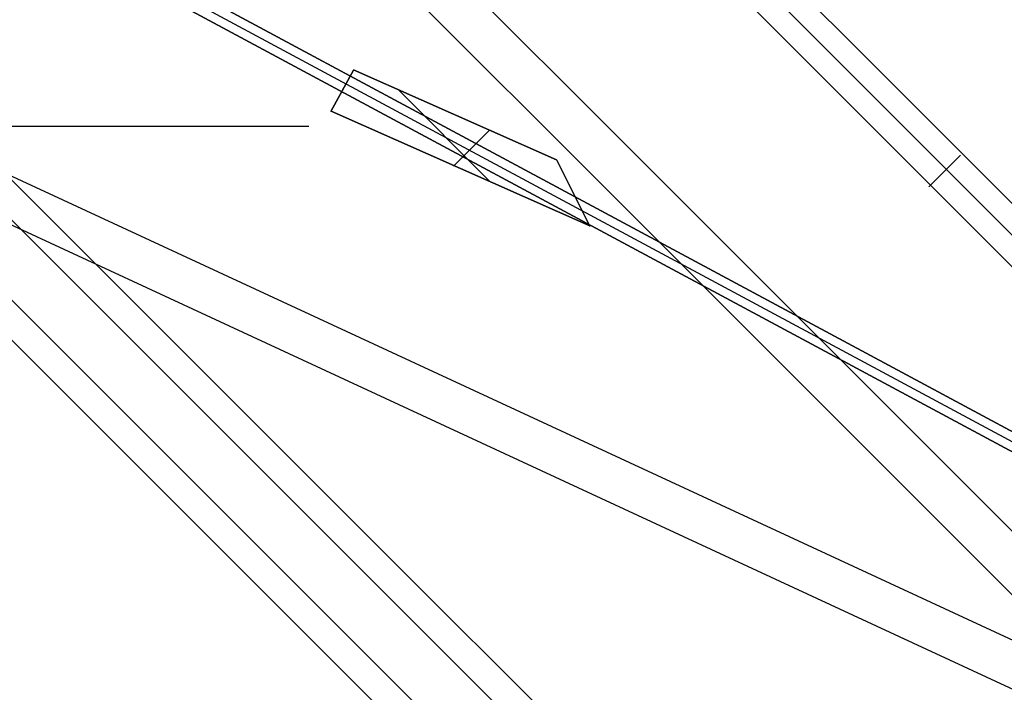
# Model space of a CAD drawing. Header units: millimetres. Extents: x -630 to 192, y -7 to 1615.
# Tile 147 of 249: x -608 to -575, y 1578 to 1601. Entities that reach past the tile are written whole.
import ezdxf

# ---------------------------------------------------------------- set-up
doc = ezdxf.new("R2010")
doc.units = ezdxf.units.MM
doc.header["$MEASUREMENT"] = 0
doc.layers.add('OVIDIO 160x80x72h', color=7, linetype='Continuous')

msp = doc.modelspace()

# ---------------------------------------------------------------- linework, layer by layer
at = {"layer": 'OVIDIO 160x80x72h', "extrusion": (-8.00279e-07, 8.00276e-07, 1)}
for points in [[(-594.121, 1614.137), (-576.453, 1596.468)], [(-576.453, 1596.468), (-594.121, 1614.137)]]:
    msp.add_lwpolyline(points, dxfattribs=at)
at = {"layer": 'OVIDIO 160x80x72h'}
for points in [[(-576.983, 1595.938), (-594.653, 1613.608)], [(-563.407, 1572.462), (-599.591, 1608.646)], [(-564.467, 1571.401), (-600.659, 1607.592)], [(-592.237, 1595.522), (-595.335, 1598.619)], [(-598.311, 1597.376), (-610.703, 1597.376)], [(-576.453, 1596.468), (-557.926, 1577.942)], [(-557.926, 1577.942), (-576.453, 1596.468)], [(-576.983, 1595.938), (-558.457, 1577.412)]]:
    msp.add_lwpolyline(points, dxfattribs=at)
at = {"layer": 'OVIDIO 160x80x72h', "extrusion": (-0.000405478, 0.000405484, 1)}
for points in [[(-595.185, 1613.079), (-577.513, 1595.407)], [(-577.513, 1595.407), (-595.185, 1613.079)]]:
    msp.add_lwpolyline(points, dxfattribs=at)
at = {"layer": 'OVIDIO 160x80x72h', "extrusion": (0.265507, 0.881208, -0.391124)}
for points in [[(996.207, 1135.414), (1041.827, 1194.634)], [(1041.827, 1194.634), (996.207, 1135.414)]]:
    msp.add_lwpolyline(points, dxfattribs=at)
at = {"layer": 'OVIDIO 160x80x72h', "extrusion": (0.26535, 0.881271, -0.391089)}
for points in [[(1040.605, 1194.533), (1038.49, 1191.785)], [(1038.49, 1191.785), (1040.605, 1194.533)]]:
    msp.add_lwpolyline(points, dxfattribs=at)
at = {"layer": 'OVIDIO 160x80x72h', "extrusion": (0.202852, -0.108979, 0.973126)}
for points in [[(1126.147, 1420.555), (1126.147, 1259.899)], [(1126.147, 1259.899), (1126.147, 1420.555)], [(1125.851, 1420.555), (1125.851, 1259.899)], [(1125.556, 1420.555), (1125.556, 1259.899)], [(1125.556, 1259.899), (1125.556, 1420.555)], [(1123.13, 1413.978), (1123.13, 1403.936)], [(1122.539, 1413.978), (1122.539, 1403.936)]]:
    msp.add_lwpolyline(points, dxfattribs=at)
at = {"layer": 'OVIDIO 160x80x72h', "extrusion": (0.26556, 0.881185, -0.391139)}
for points in [[(1042.636, 1194.092), (996.316, 1133.974)], [(996.316, 1133.974), (1042.636, 1194.092)]]:
    msp.add_lwpolyline(points, dxfattribs=at)
at = {"layer": 'OVIDIO 160x80x72h', "extrusion": (0.265352, 0.881275, -0.39108)}
msp.add_lwpolyline([(1038.581, 1191.706), (1040.507, 1194.207)], dxfattribs=at)
at = {"layer": 'OVIDIO 160x80x72h', "extrusion": (0.12261, 0.276068, 0.953286)}
msp.add_lwpolyline([(1201.571, -943.45), (1201.571, -944.95)], dxfattribs=at)
at = {"layer": 'OVIDIO 160x80x72h', "extrusion": (0.265358, 0.881269, -0.391088)}
for points in [[(1038.681, 1191.643), (1040.418, 1193.898)], [(1040.418, 1193.898), (1038.681, 1191.643)]]:
    msp.add_lwpolyline(points, dxfattribs=at)
at = {"layer": 'OVIDIO 160x80x72h', "extrusion": (0.12261, 0.276077, 0.953283)}
for points in [[(1200.44, -943.455), (1200.44, -944.955)], [(1200.44, -944.955), (1200.44, -943.455)]]:
    msp.add_lwpolyline(points, dxfattribs=at)
at = {"layer": 'OVIDIO 160x80x72h', "extrusion": (0.265352, 0.881275, -0.391079)}
for points in [[(1038.491, 1191.775), (996.107, 1136.725)], [(996.107, 1136.725), (1038.491, 1191.775)], [(996.286, 1136.587), (1038.67, 1191.637)], [(1038.67, 1191.637), (996.286, 1136.587)]]:
    msp.add_lwpolyline(points, dxfattribs=at)
at = {"layer": 'OVIDIO 160x80x72h', "extrusion": (0.202875, -0.108996, 0.97312)}
for points in [[(1125.124, 1419.009), (1125.124, 1414.009)], [(1125.124, 1414.009), (1125.124, 1419.009)]]:
    msp.add_lwpolyline(points, dxfattribs=at)
at = {"layer": 'OVIDIO 160x80x72h', "extrusion": (0.202866, -0.108989, 0.973122)}
for points in [[(1124.426, 1413.992), (1124.426, 1418.992)], [(1126.937, 1406.714), (1126.937, 1404.051)], [(1126.937, 1404.051), (1126.937, 1406.714)], [(1126.224, 1404.051), (1126.224, 1405.73)], [(1125.139, 1403.95), (1125.139, 1346.568)], [(1125.139, 1346.568), (1125.139, 1403.95)], [(1125.511, 1404.051), (1125.511, 1404.746)], [(1125.511, 1404.746), (1125.511, 1404.051)], [(1124.426, 1346.568), (1124.426, 1403.95)]]:
    msp.add_lwpolyline(points, dxfattribs=at)
at = {"layer": 'OVIDIO 160x80x72h', "extrusion": (0.12261, 0.276089, 0.953279)}
for points in [[(1197.994, -943.461), (1197.994, -944.961)], [(1195.052, -943.46), (1195.052, -944.96)], [(1185.815, -943.945), (1185.815, -944.96)], [(1184.523, -944.96), (1184.523, -943.46)], [(1184.523, -943.46), (1184.523, -944.96)], [(1185.174, -943.46), (1185.174, -944.96)]]:
    msp.add_lwpolyline(points, dxfattribs=at)
at = {"layer": 'OVIDIO 160x80x72h', "extrusion": (0.202872, -0.108995, 0.97312)}
for points in [[(1123.699, 1414.007), (1123.699, 1419.007)], [(1123.699, 1419.007), (1123.699, 1414.007)]]:
    msp.add_lwpolyline(points, dxfattribs=at)
at = {"layer": 'OVIDIO 160x80x72h', "extrusion": (-0.058151, 0.986824, -0.150987)}
for points in [[(503.144, 954.242), (501.691, 957.965)], [(501.691, 957.965), (503.144, 954.242)], [(502.526, 957.763), (503.8, 954.499)], [(503.8, 954.499), (502.526, 957.763)]]:
    msp.add_lwpolyline(points, dxfattribs=at)
at = {"layer": 'OVIDIO 160x80x72h', "extrusion": (9.933e-06, 1.82437e-05, 1)}
for points in [[(-596.81, 1599.258), (-597.565, 1597.871)], [(-597.565, 1597.871), (-596.81, 1599.258)]]:
    msp.add_lwpolyline(points, dxfattribs=at)
at = {"layer": 'OVIDIO 160x80x72h', "extrusion": (7.09955e-06, -3.1529e-06, 1)}
for points in [[(-596.808, 1599.273), (-590.019, 1596.258)], [(-590.019, 1596.258), (-596.808, 1599.273)], [(-588.913, 1594.045), (-597.563, 1597.887)], [(-597.563, 1597.887), (-588.913, 1594.045)]]:
    msp.add_lwpolyline(points, dxfattribs=at)
at = {"layer": 'OVIDIO 160x80x72h', "extrusion": (0.122609, 0.276086, 0.953281)}
for points in [[(1195.57, -943.463), (1195.57, -944.963)], [(1195.57, -944.963), (1195.57, -943.463)]]:
    msp.add_lwpolyline(points, dxfattribs=at)
at = {"layer": 'OVIDIO 160x80x72h', "extrusion": (-0.058152, 0.986824, -0.150988)}
msp.add_lwpolyline([(502.108, 957.865), (503.472, 954.372)], dxfattribs=at)
at = {"layer": 'OVIDIO 160x80x72h', "extrusion": (0.235702, -0.235702, 0.942809)}
for points in [[(698.157, 1711.502), (698.157, 1602.424)], [(697.209, 1602.424), (697.209, 1711.502)], [(694.363, 1602.424), (694.363, 1711.502)], [(695.311, 1711.502), (695.311, 1602.424)]]:
    msp.add_lwpolyline(points, dxfattribs=at)
at = {"layer": 'OVIDIO 160x80x72h', "extrusion": (0, 1, 0)}
for points in [[(598.311, 717.004), (610.703, 717.004)], [(610.703, 719.687), (598.311, 719.687)]]:
    msp.add_lwpolyline(points, dxfattribs=at)
at = {"layer": 'OVIDIO 160x80x72h', "extrusion": (1, 0, 0)}
for points in [[(1596.705, 719.687), (1598.047, 717.004)], [(1596.705, 719.687), (1598.047, 717.004)], [(1598.047, 717.004), (1596.705, 719.687)], [(1597.682, 716.822), (1596.341, 719.505)], [(1595.005, 715.483), (1593.663, 718.166)]]:
    msp.add_lwpolyline(points, dxfattribs=at)
at = {"layer": 'OVIDIO 160x80x72h', "extrusion": (-0.213728, -0.318264, 0.923595)}
msp.add_lwpolyline([(-1387.615, 1191.151), (-1387.615, 1192.103)], dxfattribs=at)
at = {"layer": 'OVIDIO 160x80x72h', "extrusion": (-0.213731, -0.318267, 0.923594)}
for points in [[(-1387.242, 1192.103), (-1387.242, 1191.151)], [(-1386.868, 1192.103), (-1386.868, 1191.151)]]:
    msp.add_lwpolyline(points, dxfattribs=at)
at = {"layer": 'OVIDIO 160x80x72h', "extrusion": (0.202862, -0.108986, 0.973123)}
msp.add_lwpolyline([(1123.715, 1403.946), (1123.715, 1413.988)], dxfattribs=at)
at = {"layer": 'OVIDIO 160x80x72h', "extrusion": (1, -5.80996e-07, 1.16199e-06)}
for points in [[(1597.317, 716.64), (1595.975, 719.323)], [(1595.975, 719.323), (1597.317, 716.64)]]:
    msp.add_lwpolyline(points, dxfattribs=at)
at = {"layer": 'OVIDIO 160x80x72h', "extrusion": (1.53111e-05, 1.53119e-05, 1)}
msp.add_lwpolyline([(-593.463, 1596.05), (-592.27, 1597.242)], dxfattribs=at)
at = {"layer": 'OVIDIO 160x80x72h', "extrusion": (-0.007398, -0.007398, 0.999945)}
for points in [[(-577.499, 1595.394), (-576.438, 1596.455)], [(-576.438, 1596.455), (-577.499, 1595.394)]]:
    msp.add_lwpolyline(points, dxfattribs=at)
at = {"layer": 'OVIDIO 160x80x72h', "extrusion": (-3.06745e-06, 6.13581e-06, 1)}
for points in [[(-588.906, 1594.039), (-590.012, 1596.252)], [(-590.012, 1596.252), (-588.906, 1594.039)]]:
    msp.add_lwpolyline(points, dxfattribs=at)
at = {"layer": 'OVIDIO 160x80x72h', "extrusion": (0.999884, -0.000231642, 0.015217)}
msp.add_lwpolyline([(1595.818, 8.636), (1585.272, 701.359)], dxfattribs=at)
at = {"layer": 'OVIDIO 160x80x72h', "extrusion": (-0.000378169, 0.000378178, 1)}
for points in [[(-577.513, 1595.407), (-558.987, 1576.881)], [(-558.987, 1576.881), (-577.513, 1595.407)]]:
    msp.add_lwpolyline(points, dxfattribs=at)
at = {"layer": 'OVIDIO 160x80x72h', "extrusion": (-0.058701, 0.984053, -0.167909)}
for points in [[(491.71, 982.262), (493.649, 976.806)], [(493.649, 976.806), (491.71, 982.262)], [(493.978, 976.922), (492.039, 982.379)], [(494.306, 977.039), (492.368, 982.496)], [(492.368, 982.496), (494.306, 977.039)]]:
    msp.add_lwpolyline(points, dxfattribs=at)
at = {"layer": 'OVIDIO 160x80x72h', "extrusion": (-0.000231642, 0.999884, 0.015217)}
msp.add_lwpolyline([(576.425, -24.418), (586.967, 667.983)], dxfattribs=at)
at = {"layer": 'OVIDIO 160x80x72h', "extrusion": (0.122619, 0.276114, 0.953271)}
for points in [[(1185.815, -943.439), (1185.815, -944.939)], [(1185.815, -944.939), (1185.815, -943.439)]]:
    msp.add_lwpolyline(points, dxfattribs=at)
at = {"layer": 'OVIDIO 160x80x72h', "extrusion": (0.202863, -0.108986, 0.973123)}
for points in [[(1123.715, 1346.565), (1123.715, 1403.946)], [(1123.715, 1403.946), (1123.715, 1346.565)]]:
    msp.add_lwpolyline(points, dxfattribs=at)
at = {"layer": 'OVIDIO 160x80x72h', "extrusion": (1, 6.61419e-06, -1.32292e-05)}
msp.add_lwpolyline([(1591.355, 717.002), (1592.696, 714.319)], dxfattribs=at)
at = {"layer": 'OVIDIO 160x80x72h', "extrusion": (0.881185, 0.265561, 0.391139)}
for points in [[(1701.292, 714.203), (1654.971, 654.085)], [(1654.971, 654.085), (1701.292, 714.203)]]:
    msp.add_lwpolyline(points, dxfattribs=at)
at = {"layer": 'OVIDIO 160x80x72h', "extrusion": (0.881208, 0.265507, 0.391124)}
for points in [[(1700.559, 714.78), (1654.94, 655.56)], [(1654.94, 655.56), (1700.559, 714.78)]]:
    msp.add_lwpolyline(points, dxfattribs=at)
at = {"layer": 'OVIDIO 160x80x72h', "extrusion": (0.108979, -0.202852, 0.973126)}
for points in [[(207.265, 1811.173), (207.265, 1650.517)], [(207.265, 1650.517), (207.265, 1811.173)], [(207.56, 1811.173), (207.56, 1650.517)], [(207.856, 1650.517), (207.856, 1811.173)], [(207.856, 1811.173), (207.856, 1650.517)], [(210.281, 1804.596), (210.281, 1794.554)], [(210.872, 1794.554), (210.872, 1804.596)]]:
    msp.add_lwpolyline(points, dxfattribs=at)
at = {"layer": 'OVIDIO 160x80x72h', "extrusion": (0.881275, 0.265352, 0.391079)}
for points in [[(1697.626, 711.885), (1655.243, 656.836)], [(1655.243, 656.836), (1697.626, 711.885)], [(1697.447, 712.023), (1655.063, 656.973)], [(1655.063, 656.973), (1697.447, 712.023)]]:
    msp.add_lwpolyline(points, dxfattribs=at)
at = {"layer": 'OVIDIO 160x80x72h', "extrusion": (0.046296, -0.021464, 0.998697)}
for points in [[(1191.843, 1132.319), (1191.843, 1232.83)], [(1190.357, 1131.35), (1190.357, 1232.655)]]:
    msp.add_lwpolyline(points, dxfattribs=at)
at = {"layer": 'OVIDIO 160x80x72h', "extrusion": (-0.494807, 0.472605, 0.729253)}
for points in [[(-741.399, -633.997), (-741.398, -633.951), (-741.398, -633.905), (-741.4, -633.859), (-741.404, -633.812), (-741.408, -633.766), (-741.414, -633.72), (-741.422, -633.674), (-741.431, -633.628), (-741.441, -633.582), (-741.453, -633.537), (-741.466, -633.492), (-741.481, -633.448), (-741.497, -633.404), (-741.514, -633.361), (-741.532, -633.319), (-741.552, -633.277)], [(-739.9, -634.045), (-739.898, -633.953), (-739.899, -633.862), (-739.903, -633.769), (-739.91, -633.677), (-739.919, -633.585), (-739.931, -633.493), (-739.947, -633.402), (-739.965, -633.311), (-739.986, -633.221), (-740.009, -633.131), (-740.035, -633.042), (-740.065, -632.954), (-740.096, -632.867), (-740.13, -632.782), (-740.167, -632.698), (-740.206, -632.615)]]:
    msp.add_lwpolyline(points, dxfattribs=at)

doc.saveas('drawing.dxf')
